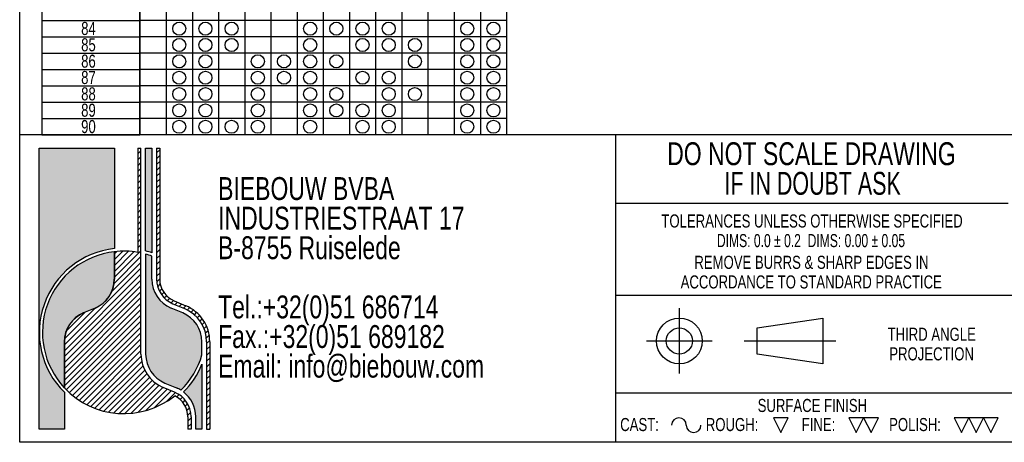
# Model space of a CAD drawing. Header units: millimetres. Extents: x 8 to 412, y 8 to 289.
# Tile 1 of 3: x 8 to 158, y 8 to 73. Entities that reach past the tile are written whole.
import ezdxf

# ---------------------------------------------------------------- set-up
doc = ezdxf.new("R2010")
doc.units = ezdxf.units.MM
doc.layers.add('HATCH', color=3, linetype='Continuous')
doc.layers.add('TEXT', color=2, linetype='Continuous')
doc.layers.add('OUTLINE', color=7, linetype='Continuous', lineweight=25)
doc.styles.add('SLDTEXTSTYLE0', font='TXT', dxfattribs={"width": 0.75})
doc.styles.add('SLDTEXTSTYLE6', font='TXT', dxfattribs={"width": 0.7})
doc.styles.add('SLDTEXTSTYLE7', font='TXT', dxfattribs={"width": 0.6911764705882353})

# ---------------------------------------------------------------- blocks, each defined once
blk = doc.blocks.new('SW_NOTE_0')
at = {"layer": 'TEXT', "color": 0, "char_height": 3.5, "attachment_point": 2}
for s, insert, style in [('DO NOT SCALE DRAWING', (28.71093750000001, 4.497652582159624), 'SLDTEXTSTYLE0'), ('IF IN DOUBT ASK', (28.89079850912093, -0.02804194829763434), 'SLDTEXTSTYLE6')]:
    blk.add_mtext(s, dxfattribs=dict(at, insert=insert, style=style))
blk = doc.blocks.new('SW_NOTE_0_1')
at = {"layer": 'TEXT', "color": 0, "char_height": 2, "attachment_point": 2}
for s, insert, style in [('TOLERANCES UNLESS OTHERWISE SPECIFIED', (27.09375, 2.570087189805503), 'SLDTEXTSTYLE0'), ('DIMS: 0.0 ± 0.2  DIMS: 0.00 ± 0.05', (26.93194648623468, -0.4299128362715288), 'SLDTEXTSTYLE7')]:
    blk.add_mtext(s, dxfattribs=dict(at, insert=insert, style=style))
blk = doc.blocks.new('SW_NOTE_0_2')
at = {"layer": 'TEXT', "color": 0, "char_height": 2, "attachment_point": 2, "style": 'SLDTEXTSTYLE0'}
for s, insert in [('REMOVE BURRS & SHARP EDGES IN', (21.78125, 2.570087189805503)), ('ACCORDANCE TO STANDARD PRACTICE', (21.7472258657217, -0.4299128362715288))]:
    blk.add_mtext(s, dxfattribs=dict(at, insert=insert))
blk = doc.blocks.new('SW_NOTE_0_3')
at = {"layer": 'TEXT', "color": 0, "char_height": 2, "attachment_point": 2, "style": 'SLDTEXTSTYLE0'}
for s, insert in [('THIRD ANGLE', (8.34375000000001, 2.5700871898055)), ('PROJECTION', (8.329166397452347, -0.4299128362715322))]:
    blk.add_mtext(s, dxfattribs=dict(at, insert=insert))
blk = doc.blocks.new('SW_NOTE_0_4')
at = {"layer": 'TEXT', "color": 0, "char_height": 3.5, "attachment_point": 1, "style": 'SLDTEXTSTYLE0'}
for s, insert in [('BIEBOUW BVBA', (0, 4.497652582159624)), ('INDUSTRIESTRAAT 17', (0, -0.02804194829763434)), ('B-8755 Ruiselede', (0, -4.553736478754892)), ('Tel.:+32(0)51 686714', (0, -13.60512553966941)), ('Fax.:+32(0)51 689182', (0, -18.13082007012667)), ('Email: info@biebouw.com', (0, -22.65651460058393))]:
    blk.add_mtext(s, dxfattribs=dict(at, insert=insert))
blk = doc.blocks.new('SW_TABLEANNOTATION_0')
at = {"layer": 'TEXT', "color": 0}
for p, q in [((1.734723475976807e-15, 0), (1.734723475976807e-15, -225.0000000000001)), ((15, -225.0000000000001), (15, 0)), ((0, -205.0000000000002), (0, -207.5000000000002)), ((15, -205.0000000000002), (15, -207.5000000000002)), ((0, -207.5000000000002), (0, -210.0000000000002)), ((0, -207.5000000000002), (15, -207.5000000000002)), ((15, -207.5000000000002), (15, -210.0000000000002)), ((0, -210.0000000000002), (0, -212.5000000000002)), ((0, -210.0000000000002), (15, -210.0000000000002)), ((15, -210.0000000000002), (15, -212.5000000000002)), ((0, -212.5000000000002), (0, -215.0000000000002)), ((0, -212.5000000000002), (15, -212.5000000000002)), ((15, -212.5000000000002), (15, -215.0000000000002)), ((0, -215.0000000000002), (0, -217.5000000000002)), ((0, -215.0000000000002), (15, -215.0000000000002)), ((15, -215.0000000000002), (15, -217.5000000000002)), ((0, -217.5000000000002), (0, -220.0000000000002)), ((0, -217.5000000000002), (15, -217.5000000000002)), ((15, -217.5000000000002), (15, -220.0000000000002)), ((0, -220.0000000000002), (0, -222.5000000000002)), ((0, -220.0000000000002), (15, -220.0000000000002)), ((15, -220.0000000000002), (15, -222.5000000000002)), ((0, -222.5000000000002), (0, -225.0000000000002)), ((0, -222.5000000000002), (15, -222.5000000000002)), ((15, -222.5000000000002), (15, -225.0000000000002)), ((0, -225.0000000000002), (15, -225.0000000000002)), ((1.734723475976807e-15, -225.0000000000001), (15, -225.0000000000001))]:
    blk.add_line(p, q, dxfattribs=at)
at = {"layer": 'TEXT', "color": 0, "char_height": 2, "attachment_point": 1, "style": 'SLDTEXTSTYLE0'}
for s, insert in [('84', (6.022222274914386, -207.7186129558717)), ('85', (6.022222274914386, -210.2186129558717)), ('86', (6.022222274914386, -212.7186129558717)), ('87', (6.022222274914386, -215.2186129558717)), ('88', (6.022222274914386, -217.7186129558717)), ('89', (6.022222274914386, -220.2186129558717)), ('90', (6.022222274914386, -222.7186129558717))]:
    blk.add_mtext(s, dxfattribs=dict(at, insert=insert))

msp = doc.modelspace()

# ---------------------------------------------------------------- hatches: boundary and pattern name
at = {"layer": 'HATCH'}
h = msp.add_hatch(color=256, dxfattribs=at)
edge = h.paths.add_edge_path(flags=0)
edge.add_arc((23.90000000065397, 24.81111111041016), 12.89999999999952, 96.37937020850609, 180, ccw=False)
edge.add_line((22.46666666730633, 37.63123418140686), (22.46666666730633, 52.99999999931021))
edge.add_line((22.46666666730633, 52.99999999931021), (11.00000000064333, 52.99999999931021))
edge.add_line((11.00000000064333, 52.99999999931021), (11.00000000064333, 24.81111111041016))
h = msp.add_hatch(dxfattribs=at)
h.set_pattern_fill('LINE', color=256, scale=0.2, angle=45.0000000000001, style=0)
h.set_pattern_definition([(45.0000000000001, (0, 0), (-0.4490128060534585, 0.4490128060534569), [])])
edge = h.paths.add_edge_path(flags=0)
edge.add_arc((19.60000000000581, 23.37777777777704), 4.77777777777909, 112.6198649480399, 179.9999999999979)
edge.add_line((14.82222222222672, 23.37777777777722), (14.82222222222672, 16.33139675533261))
edge.add_arc((23.90000000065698, 24.81111111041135), 12.42222222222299, 223.0490797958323, 308.8040060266)
edge.add_arc((30.11111111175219, 11.91111111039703), 3.583333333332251, 4.382627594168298e-11, 63.954669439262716, ccw=False)
edge.add_line((33.69444444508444, 11.91111111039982), (33.69444444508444, 9.999999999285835))
edge.add_line((33.69444444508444, 9.999999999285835), (34.17222222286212, 9.999999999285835))
edge.add_line((34.17222222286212, 9.999999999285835), (34.17222222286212, 11.91111111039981))
edge.add_arc((30.11111111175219, 11.91111111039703), 4.061111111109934, 3.922132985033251e-11, 67.38013505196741)
edge.add_line((31.67307692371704, 15.65982905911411), (29.90897435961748, 16.39487179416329))
edge.add_arc((32.02222222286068, 21.46666666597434), 5.494444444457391, 179.9999999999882, 247.3801350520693, ccw=False)
edge.add_line((26.52777777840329, 21.46666666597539), (26.5277777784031, 53.00000000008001))
edge.add_line((26.5277777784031, 53.00000000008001), (26.05000000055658, 53.00000000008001))
edge.add_line((26.05000000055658, 53.00000000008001), (26.05000000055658, 37.04586100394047))
edge.add_arc((23.90000000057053, 24.81111111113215), 12.42222222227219, 80.0332336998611, 96.62580956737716)
edge.add_line((22.46666666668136, 37.15036394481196), (22.46666666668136, 32.93333333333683))
edge.add_arc((17.6888888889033, 32.93333333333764), 4.777777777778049, 292.6198649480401, 359.9999999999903, ccw=False)
edge.add_line((19.52649572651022, 28.52307692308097), (17.7623931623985, 27.78803418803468))
h = msp.add_hatch(color=256, dxfattribs=at)
edge = h.paths.add_edge_path(flags=0)
edge.add_arc((23.90000000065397, 24.81111111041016), 12.90000000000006, 70.52877936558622, 74.97388624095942, ccw=False)
edge.add_line((28.20000000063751, 36.97334774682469), (28.20000000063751, 52.99999999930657))
edge.add_line((28.20000000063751, 52.99999999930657), (27.24444444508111, 52.99999999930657))
edge.add_line((27.24444444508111, 52.99999999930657), (27.24444444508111, 37.27003126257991))
h = msp.add_hatch(dxfattribs=at)
h.set_pattern_fill('ANSI31', color=256, scale=0.2, style=0)
h.set_pattern_definition([(45, (0, 0), (-0.4490128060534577, 0.4490128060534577), [])])
edge = h.paths.add_edge_path(flags=0)
edge.add_line((36.56111111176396, 23.37777777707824), (36.56111111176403, 9.999999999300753))
edge.add_line((36.56111111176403, 9.999999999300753), (37.03888888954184, 9.999999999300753))
edge.add_line((37.03888888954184, 9.999999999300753), (37.03888888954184, 23.37777777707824))
edge.add_arc((31.06666666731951, 23.37777777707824), 5.972222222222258, 0, 67.38013505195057)
edge.add_line((33.36367521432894, 28.89059828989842), (31.59957265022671, 29.62564102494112))
edge.add_arc((32.977777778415, 32.9333333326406), 3.583333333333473, 179.9999999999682, 247.38013505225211, ccw=False)
edge.add_line((29.39444444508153, 32.93333333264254), (29.39444444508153, 52.99999999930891))
edge.add_line((29.39444444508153, 52.99999999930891), (28.91666666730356, 52.99999999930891))
edge.add_line((28.91666666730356, 52.99999999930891), (28.91666666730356, 32.93333333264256))
edge.add_arc((32.977777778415, 32.9333333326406), 4.061111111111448, 179.9999999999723, 247.3801350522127)
edge.add_line((31.41581196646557, 29.18461538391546), (33.17991453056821, 28.4495726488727))
edge.add_arc((31.06666666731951, 23.37777777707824), 5.494444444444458, -7.958078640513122e-13, 67.38013505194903, ccw=False)
h = msp.add_hatch(color=256, dxfattribs=at)
edge = h.paths.add_edge_path(flags=0)
edge.add_arc((19.60000000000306, 23.37777777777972), 4.787777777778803, 112.6198649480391, 179.9999999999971, ccw=False)
edge.add_line((17.75854700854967, 27.79726495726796), (19.52264957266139, 28.53230769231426))
edge.add_arc((17.68888888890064, 32.93333333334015), 4.76777777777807, 292.6198649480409, 359.9999999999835)
edge.add_line((22.45666666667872, 32.93333333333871), (22.45666666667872, 37.14919823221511))
edge.add_arc((23.90000000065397, 24.81111111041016), 12.42222222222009, 96.67224550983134, 222.9814690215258)
edge.add_line((14.81222222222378, 16.34211471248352), (14.81222222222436, 23.37777777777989))
h = msp.add_hatch(color=256, dxfattribs=at)
edge = h.paths.add_edge_path(flags=0)
edge.add_line((28.20000000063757, 32.9333333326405), (28.20000000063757, 36.46536376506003))
edge.add_arc((23.90000000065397, 24.81111111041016), 12.42222222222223, 69.74775325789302, 74.38150172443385)
edge.add_line((27.24444444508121, 36.77465140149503), (27.24444444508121, 21.46666666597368))
edge.add_arc((32.02222222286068, 21.46666666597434), 4.77777777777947, 180.0000000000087, 247.3801350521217)
edge.add_line((30.18461538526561, 17.05641025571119), (31.94871794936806, 16.32136752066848))
edge.add_arc((30.11111111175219, 11.91111111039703), 4.777777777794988, 58.20753195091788, 67.38013505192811, ccw=False)
edge.add_arc((23.90000000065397, 24.81111111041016), 12.42222222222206, 314.6385798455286, 344.0576313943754)
edge.add_line((35.84444444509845, 21.39909530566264), (35.84444444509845, 23.37777777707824))
edge.add_arc((31.06666666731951, 23.37777777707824), 4.77777777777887, 0, 67.38013505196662)
edge.add_line((32.9042735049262, 27.78803418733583), (31.14017094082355, 28.52307692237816))
edge.add_arc((32.977777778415, 32.9333333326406), 4.777777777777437, 180.0000000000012, 247.3801350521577, ccw=False)
h = msp.add_hatch(color=256, dxfattribs=at)
edge = h.paths.add_edge_path(flags=0)
edge.add_arc((23.90000000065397, 24.81111111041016), 12.89999999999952, 180, 225.2750868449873, ccw=False)
edge.add_line((11.00000000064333, 24.81111111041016), (11.00000000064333, 9.999999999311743))
edge.add_line((11.00000000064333, 9.999999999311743), (14.82222222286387, 9.999999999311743))
edge.add_line((14.82222222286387, 9.999999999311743), (14.82222222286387, 15.64574419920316))
h = msp.add_hatch(color=256, dxfattribs=at)
edge = h.paths.add_edge_path(flags=0)
edge.add_arc((23.90000000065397, 24.81111111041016), 12.89999999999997, 315.0375474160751, 337.8083934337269, ccw=False)
edge.add_arc((30.11111111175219, 11.91111111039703), 4.77777777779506, 5.638867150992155e-11, 52.37874481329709, ccw=False)
edge.add_line((34.88888888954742, 11.91111111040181), (34.88888888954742, 9.999999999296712))
edge.add_line((34.88888888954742, 9.999999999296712), (35.84444444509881, 9.999999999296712))
edge.add_line((35.84444444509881, 9.999999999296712), (35.84444444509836, 19.93871468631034))

# ---------------------------------------------------------------- linework, layer by layer
at = {"layer": 'OUTLINE'}
for p, q in [((8.000000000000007, 8.000000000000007), (8.000000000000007, 289)), ((26.37540481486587, 55.00252022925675), (26.37540481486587, 280.0025202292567)), ((30.37540481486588, 280.0025202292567), (30.37540481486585, 55.00252022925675)), ((34.37540481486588, 280.0025202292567), (34.37540481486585, 55.00252022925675)), ((38.37540481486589, 280.0025202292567), (38.37540481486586, 55.00252022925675)), ((42.37540481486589, 280.0025202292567), (42.37540481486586, 55.00252022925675)), ((46.3754048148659, 280.0025202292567), (46.37540481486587, 55.00252022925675)), ((50.3754048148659, 280.0025202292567), (50.37540481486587, 55.00252022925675)), ((54.3754048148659, 280.0025202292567), (54.37540481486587, 55.00252022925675)), ((58.3754048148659, 280.0025202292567), (58.37540481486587, 55.00252022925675)), ((62.3754048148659, 280.0025202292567), (62.37540481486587, 55.00252022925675)), ((66.3754048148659, 280.0025202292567), (66.37540481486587, 55.00252022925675)), ((70.3754048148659, 280.0025202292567), (70.37540481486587, 55.00252022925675)), ((74.3754048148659, 280.0025202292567), (74.37540481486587, 55.00252022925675)), ((78.37540481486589, 280.0025202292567), (78.37540481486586, 55.00252022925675)), ((82.3754048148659, 280.0025202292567), (82.37540481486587, 55.00252022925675)), ((82.37540481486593, 72.50252022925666), (26.37540481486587, 72.5025202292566)), ((82.37540481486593, 70.00252022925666), (26.37540481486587, 70.0025202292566)), ((82.37540481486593, 67.50252022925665), (26.37540481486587, 67.50252022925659)), ((82.37540481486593, 65.00252022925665), (26.37540481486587, 65.00252022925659)), ((82.37540481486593, 62.50252022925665), (26.37540481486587, 62.50252022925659)), ((82.37540481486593, 60.00252022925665), (26.37540481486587, 60.00252022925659)), ((82.37540481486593, 57.50252022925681), (26.3754048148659, 57.50252022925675)), ((412, 55.00000000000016), (8.000000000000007, 55.00000000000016)), ((82.37540481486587, 55.00252022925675), (26.37540481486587, 55.00252022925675)), ((99.00000000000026, 55.00000000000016), (99.00000000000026, 8.000000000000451)), ((11.00000000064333, 52.99999999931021), (22.46666666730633, 52.99999999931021)), ((11.00000000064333, 9.999999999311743), (11.00000000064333, 52.99999999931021)), ((22.46666666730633, 52.99999999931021), (22.46666666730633, 37.63123418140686)), ((26.05000000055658, 53.00000000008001), (26.5277777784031, 53.00000000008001)), ((26.05000000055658, 53.00000000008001), (26.05000000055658, 37.04586100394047)), ((26.52777777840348, 21.46666666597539), (26.5277777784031, 53.00000000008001)), ((27.24444444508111, 52.99999999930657), (28.20000000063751, 52.99999999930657)), ((27.24444444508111, 37.27003126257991), (27.24444444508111, 52.99999999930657)), ((28.20000000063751, 52.99999999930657), (28.20000000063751, 36.97334774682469)), ((28.91666666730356, 52.99999999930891), (29.39444444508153, 52.99999999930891)), ((28.91666666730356, 52.99999999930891), (28.91666666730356, 32.93333333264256)), ((29.39444444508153, 52.99999999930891), (29.39444444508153, 32.93333333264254)), ((158.9999999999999, 44.50000000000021), (99.00000000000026, 44.50000000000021)), ((22.45666666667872, 37.14919823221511), (22.45666666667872, 32.93333333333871)), ((22.46666666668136, 37.15036394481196), (22.46666666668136, 32.93333333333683)), ((27.24444444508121, 36.77465140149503), (27.24444444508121, 21.46666666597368)), ((28.20000000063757, 32.9333333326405), (28.20000000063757, 36.46536376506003)), ((99.00000000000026, 30.49999999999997), (412, 30.49999999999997)), ((31.41581196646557, 29.18461538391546), (33.17991453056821, 28.4495726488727)), ((31.59957265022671, 29.62564102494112), (33.36367521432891, 28.89059828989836)), ((19.52264957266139, 28.53230769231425), (17.75854700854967, 27.79726495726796)), ((19.52649572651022, 28.52307692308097), (17.7623931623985, 27.78803418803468)), ((32.9042735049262, 27.78803418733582), (31.14017094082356, 28.52307692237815)), ((108.7756903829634, 18.50000000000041), (108.7756903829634, 28.50000000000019)), ((120.6745526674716, 25.50000000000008), (130.6745526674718, 27.00000000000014)), ((130.6745526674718, 27.00000000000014), (130.6745526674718, 20.00000000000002)), ((120.6745526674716, 21.50000000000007), (120.6745526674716, 25.50000000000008)), ((14.81222222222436, 23.37777777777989), (14.81222222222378, 16.34211471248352)), ((14.82222222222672, 23.37777777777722), (14.82222222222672, 16.33139675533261)), ((35.84444444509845, 21.39909530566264), (35.84444444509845, 23.37777777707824)), ((36.56111111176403, 23.37777777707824), (36.56111111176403, 9.999999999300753)), ((37.03888888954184, 23.37777777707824), (37.03888888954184, 9.999999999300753)), ((103.775690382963, 23.5000000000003), (113.7756903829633, 23.5000000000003)), ((118.6745526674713, 23.5000000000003), (132.6745526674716, 23.5000000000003)), ((130.6745526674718, 20.00000000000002), (120.6745526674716, 21.50000000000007)), ((35.84444444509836, 19.93871468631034), (35.84444444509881, 9.999999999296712)), ((30.18461538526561, 17.05641025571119), (31.94871794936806, 16.32136752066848)), ((14.82222222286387, 15.64574419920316), (14.82222222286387, 9.999999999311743)), ((31.67307692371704, 15.65982905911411), (29.90897435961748, 16.39487179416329)), ((311.9999999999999, 15.50000000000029), (99.00000000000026, 15.50000000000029)), ((33.69444444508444, 11.91111111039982), (33.69444444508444, 9.999999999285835)), ((34.17222222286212, 11.91111111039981), (34.17222222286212, 9.999999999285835)), ((34.88888888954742, 9.999999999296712), (34.88888888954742, 11.91111111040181)), ((125.4186458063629, 11.75000000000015), (123.1686458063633, 11.75000000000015)), ((123.1686458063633, 11.75000000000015), (124.2936458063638, 9.500000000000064)), ((124.2936458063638, 9.500000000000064), (125.4186458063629, 11.75000000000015)), ((136.9316093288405, 11.75000000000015), (134.6816093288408, 11.75000000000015)), ((134.6816093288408, 11.75000000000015), (135.8066093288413, 9.500000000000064)), ((135.8066093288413, 9.500000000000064), (136.9316093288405, 11.75000000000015)), ((139.181609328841, 11.75000000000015), (136.9316093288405, 11.75000000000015)), ((136.9316093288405, 11.75000000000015), (138.0566093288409, 9.500000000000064)), ((138.0566093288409, 9.500000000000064), (139.181609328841, 11.75000000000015)), ((152.9999999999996, 11.75000000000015), (150.75, 11.75000000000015)), ((150.75, 11.75000000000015), (151.875, 9.500000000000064)), ((151.875, 9.500000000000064), (152.9999999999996, 11.75000000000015)), ((155.2499999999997, 11.75000000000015), (152.9999999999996, 11.75000000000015)), ((152.9999999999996, 11.75000000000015), (154.1249999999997, 9.500000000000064)), ((154.1249999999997, 9.500000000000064), (155.2499999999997, 11.75000000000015)), ((157.4999999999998, 11.75000000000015), (155.2499999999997, 11.75000000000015)), ((155.2499999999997, 11.75000000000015), (156.3749999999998, 9.500000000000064)), ((156.3749999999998, 9.500000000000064), (157.4999999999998, 11.75000000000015)), ((14.82222222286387, 9.999999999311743), (11.00000000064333, 9.999999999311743)), ((34.17222222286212, 9.999999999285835), (33.69444444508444, 9.999999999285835)), ((35.84444444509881, 9.999999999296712), (34.88888888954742, 9.999999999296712)), ((36.56111111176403, 9.999999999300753), (37.03888888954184, 9.999999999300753)), ((412, 8.000000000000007), (8.000000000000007, 8.000000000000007))]:
    msp.add_line(p, q, dxfattribs=at)
for centre, radius in [((32.37540481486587, 71.25252022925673), 1.000000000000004), ((36.37540481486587, 71.25252022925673), 1), ((40.37540481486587, 71.25252022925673), 1), ((52.37540481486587, 71.25252022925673), 1), ((56.37540481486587, 71.25252022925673), 1), ((60.37540481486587, 71.25252022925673), 1), ((64.37540481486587, 71.25252022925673), 0.9999999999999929), ((76.37540481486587, 71.25252022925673), 1), ((80.37540481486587, 71.25252022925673), 1), ((32.37540481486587, 68.75252022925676), 1.000000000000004), ((36.37540481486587, 68.75252022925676), 1), ((40.37540481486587, 68.75252022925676), 1), ((52.37540481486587, 68.75252022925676), 1), ((60.37540481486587, 68.75252022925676), 1), ((64.37540481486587, 68.75252022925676), 0.9999999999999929), ((68.37540481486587, 68.75252022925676), 1), ((76.37540481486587, 68.75252022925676), 1), ((80.37540481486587, 68.75252022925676), 1), ((32.37540481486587, 66.25252022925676), 1.000000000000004), ((36.37540481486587, 66.25252022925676), 1), ((44.37540481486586, 66.25252022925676), 1), ((48.37540481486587, 66.25252022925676), 1), ((52.37540481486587, 66.25252022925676), 1), ((56.37540481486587, 66.25252022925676), 1), ((68.37540481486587, 66.25252022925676), 1), ((76.37540481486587, 66.25252022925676), 1), ((80.37540481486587, 66.25252022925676), 1), ((32.37540481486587, 63.75252022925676), 1.000000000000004), ((36.37540481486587, 63.75252022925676), 1), ((44.37540481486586, 63.75252022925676), 1), ((48.37540481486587, 63.75252022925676), 1), ((52.37540481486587, 63.75252022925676), 1), ((60.37540481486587, 63.75252022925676), 1), ((64.37540481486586, 63.75252022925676), 0.9999999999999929), ((76.37540481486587, 63.75252022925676), 1), ((80.37540481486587, 63.75252022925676), 1), ((32.37540481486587, 61.25252022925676), 1.000000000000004), ((36.37540481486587, 61.25252022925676), 1), ((44.37540481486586, 61.25252022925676), 1), ((52.37540481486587, 61.25252022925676), 1), ((56.37540481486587, 61.25252022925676), 1), ((64.37540481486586, 61.25252022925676), 0.9999999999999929), ((68.37540481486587, 61.25252022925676), 1), ((76.37540481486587, 61.25252022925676), 1), ((80.37540481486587, 61.25252022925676), 1), ((32.37540481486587, 58.75252022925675), 1.000000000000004), ((36.37540481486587, 58.75252022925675), 1), ((44.37540481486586, 58.75252022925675), 1), ((52.37540481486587, 58.75252022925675), 1), ((56.37540481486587, 58.75252022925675), 1), ((60.37540481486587, 58.75252022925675), 1), ((64.37540481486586, 58.75252022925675), 0.9999999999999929), ((76.37540481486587, 58.75252022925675), 1), ((80.37540481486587, 58.75252022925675), 1), ((32.37540481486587, 56.25252022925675), 1.000000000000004), ((36.37540481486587, 56.25252022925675), 1), ((40.37540481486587, 56.25252022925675), 1), ((44.37540481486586, 56.25252022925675), 1), ((52.37540481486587, 56.25252022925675), 1), ((60.37540481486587, 56.25252022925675), 1), ((64.37540481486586, 56.25252022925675), 0.9999999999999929), ((76.37540481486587, 56.25252022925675), 1), ((80.37540481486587, 56.25252022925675), 1), ((108.7756903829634, 23.5000000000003), 3.500000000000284), ((108.7756903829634, 23.5000000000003), 1.999999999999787)]:
    msp.add_circle(centre, radius, dxfattribs=at)
for centre, radius, start, end in [((23.90000000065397, 24.81111111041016), 12.89999999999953, 96.37937020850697, 225.2750868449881), ((23.90000000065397, 24.81111111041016), 12.4222222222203, 96.67224550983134, 222.9814690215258), ((23.90000000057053, 24.81111111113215), 12.42222222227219, 80.0332336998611, 96.62580956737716), ((23.90000000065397, 24.81111111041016), 12.90000000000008, 70.52877936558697, 74.97388624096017), ((23.90000000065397, 24.81111111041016), 12.42222222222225, 69.74775325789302, 74.38150172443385), ((17.68888888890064, 32.93333333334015), 4.76777777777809, 292.6198649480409, 359.9999999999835), ((17.6888888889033, 32.93333333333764), 4.777777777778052, 292.6198649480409, 359.9999999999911), ((32.977777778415, 32.9333333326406), 4.777777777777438, 180.000000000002, 247.3801350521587), ((32.977777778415, 32.9333333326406), 4.061111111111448, 179.9999999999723, 247.3801350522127), ((32.977777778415, 32.9333333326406), 3.583333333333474, 179.999999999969, 247.380135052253), ((31.06666666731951, 23.37777777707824), 5.972222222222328, 0, 67.38013505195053), ((19.60000000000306, 23.37777777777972), 4.787777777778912, 112.6198649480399, 179.9999999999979), ((19.60000000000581, 23.37777777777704), 4.777777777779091, 112.6198649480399, 179.9999999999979), ((31.06666666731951, 23.37777777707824), 4.777777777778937, 0, 67.38013505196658), ((31.06666666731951, 23.37777777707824), 5.494444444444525, 0, 67.38013505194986), ((32.02222222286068, 21.46666666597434), 5.494444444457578, 179.999999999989, 247.3801350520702), ((32.02222222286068, 21.46666666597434), 4.77777777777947, 180.0000000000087, 247.3801350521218), ((23.90000000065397, 24.81111111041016), 12.42222222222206, 314.6385798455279, 344.0576313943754), ((23.90000000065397, 24.81111111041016), 12.89999999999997, 315.0375474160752, 337.8083934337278), ((23.90000000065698, 24.81111111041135), 12.42222222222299, 223.0490797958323, 308.8040060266), ((30.11111111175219, 11.91111111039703), 4.061111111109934, 3.922132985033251e-11, 67.38013505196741), ((30.11111111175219, 11.91111111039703), 3.583333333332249, 4.462125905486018e-11, 63.95466943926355), ((30.11111111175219, 11.91111111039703), 4.777777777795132, 58.20753195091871, 67.38013505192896), ((30.11111111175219, 11.91111111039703), 4.777777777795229, 5.721803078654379e-11, 52.37874481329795), ((108.7083627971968, 10.62500000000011), 1.125000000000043, 0, 180), ((110.9583627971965, 10.62500000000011), 1.125000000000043, 180, 0)]:
    msp.add_arc(centre, radius, start, end, dxfattribs=at)

# ---------------------------------------------------------------- block references
at = {"layer": 'TEXT'}
for name, p in [('SW_TABLEANNOTATION_0', (11.36662138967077, 280.0000000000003)), ('SW_NOTE_0', (100.2468611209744, 49.38226448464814)), ('SW_NOTE_0_4', (38.31160759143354, 44.05647200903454)), ('SW_NOTE_0_1', (101.9558864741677, 40.27512196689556)), ('SW_NOTE_0_2', (107.1794997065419, 33.95369339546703)), ('SW_NOTE_0_3', (138.9888554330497, 22.95369339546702))]:
    msp.add_blockref(name, p, dxfattribs=at)

# ---------------------------------------------------------------- texts
at = {"layer": 'TEXT', "char_height": 2, "style": 'SLDTEXTSTYLE0'}
for s, insert, attachment_point in [('SURFACE FINISH', (129.1010282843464, 14.6361651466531), 2), ('CAST:', (99.74144781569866, 11.7193822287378), 1), ('ROUGH:', (112.8177506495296, 11.7193822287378), 1), ('FINE:', (127.4722044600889, 11.71938222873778), 1), ('POLISH:', (140.8244601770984, 11.71938222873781), 1)]:
    msp.add_mtext(s, dxfattribs=dict(at, insert=insert, attachment_point=attachment_point))

doc.saveas('drawing.dxf')
